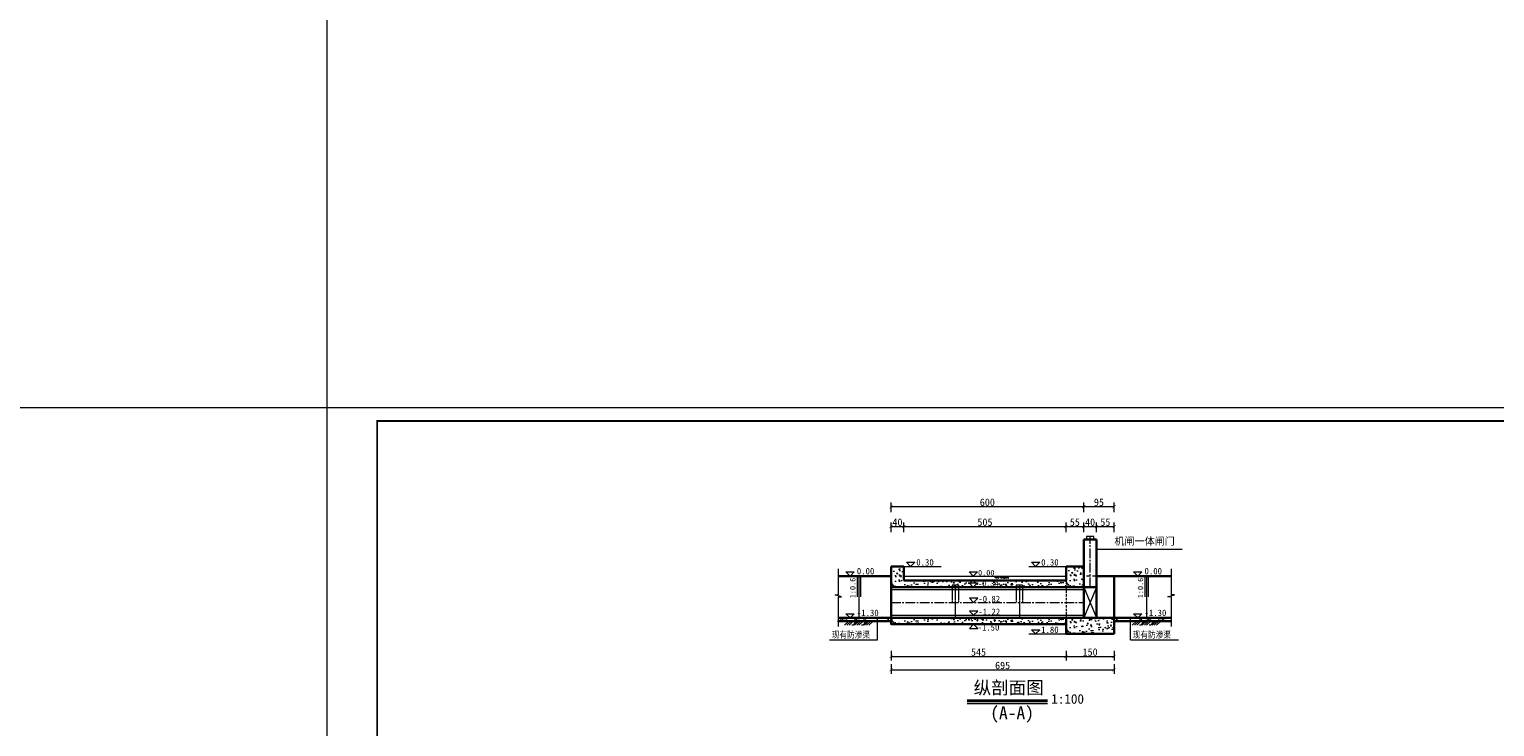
# Model space of a CAD drawing. Extents: x 36231 to 595326, y 3059 to 3871788.
# Tile 47 of 143: x 584070 to 584526, y 3865926 to 3866143. Entities that reach past the tile are written whole.
import ezdxf
from ezdxf.enums import TextEntityAlignment as Align

# ---------------------------------------------------------------- set-up
doc = ezdxf.new("R2010")
doc.units = 0
doc.linetypes.add('CENTER2', pattern=[1.125, 0.75, -0.125, 0.125, -0.125])
doc.linetypes.add('HIDDEN', pattern=[0.375, 0.25, -0.125])
doc.layers.get('0').update_dxf_attribs({"linetype": 'CONTINUOUS'})
for name, color, linetype, lineweight in [('0.09标注线', 3, 'CONTINUOUS', 9), ('0.13填充', 8, 'CONTINUOUS', 9), ('0.13文字', 3, 'CONTINUOUS', 13), ('0.30粗线', 7, 'CONTINUOUS', 30), ('0.30粗蓝', 4, 'CONTINUOUS', 30), ('0.3黄粗', 2, 'CONTINUOUS', 30), ('图框１', 5, 'CONTINUOUS', 60), ('地涵轮廓线', 130, 'CONTINUOUS', 35), ('文字', 7, 'CONTINUOUS', 15), ('文字层', 7, 'CONTINUOUS', 15), ('细实线', 3, 'CONTINUOUS', 20), ('细线', 7, 'CONTINUOUS', 15), ('虚线', 251, 'HIDDEN', 15)]:
    doc.layers.add(name, color=color, linetype=linetype, lineweight=lineweight)
doc.layers.add('尺寸线', color=3, linetype='CONTINUOUS')
doc.styles.add('-仿宋_GB2312', font='仿宋_GB2312_0.ttf')
doc.styles.get("Standard").update_dxf_attribs({"font": 'rs.shx', "bigfont": 'hztxt.shx'})
doc.dimstyles.get("Standard").update_dxf_attribs({"dimtxt": 0.18, "dimasz": 0.18, "dimexe": 0.18, "dimexo": 0.0625, "dimgap": 0.09, "dimtad": 0, "dimtih": 1, "dimtoh": 1, "dimdec": 0, "dimlfac": 2, "dimzin": 0, "dimdsep": 46, "dimtxsty": 'Standard', "dimcen": 0.09, "dimadec": 0, "dimazin": 0, "dimtfac": 1, "dimtdec": 0, "dimtofl": 0, "dimtmove": 0, "dimatfit": 3, "dimfxl": 1, "dimtolj": 1, "dimtzin": 0, "dimarcsym": 0})
doc.dimstyles.new('副本 (5) (2) STANDARD', dxfattribs={"dimtxt": 2.3, "dimasz": 1, "dimexe": 1.25, "dimexo": 1.5, "dimgap": 0.2, "dimtad": 1, "dimdec": 0, "dimlfac": 10, "dimzin": 0, "dimdsep": 46, "dimtxsty": '-仿宋_GB2312', "dimblk": 'ARCHTICK', "dimcen": 0.09, "dimadec": 0, "dimazin": 0, "dimtfac": 1, "dimtdec": 0, "dimtix": 1, "dimtmove": 2, "dimatfit": 3, "dimfxl": 1.7, "dimfxlon": 1, "dimtolj": 1, "dimtzin": 0, "dimlwd": 9, "dimlwe": 9, "dimarcsym": 0})

# ---------------------------------------------------------------- blocks, each defined once
blk = doc.blocks.new('_ARCHTICK')
at = {"color": 0, "linetype": 'ByBlock', "const_width": 0.15}
blk.add_lwpolyline([(-0.5, -0.5), (0.5, 0.5)], dxfattribs=at)
blk = doc.blocks.new('eesz')
at = {"layer": '图框１', "color": 7, "const_width": 0.467}
blk.add_lwpolyline([(25244.5, -497.6), (25244.5, -1980.6), (27344.5, -1980.6), (27344.5, -497.6)], close=True, dxfattribs=at)
blk.add_lwpolyline([(25244.5, -497.6), (25244.5, -1980.6), (27344.5, -1980.6), (27344.5, -497.6)], close=True, dxfattribs=at)
at = {"layer": '图框１', "color": 5, "const_width": 0.467}
blk.add_lwpolyline([(25244.5, -497.6), (25244.5, -1980.6), (27344.5, -1980.6), (27344.5, -497.6)], close=True, dxfattribs=at)
at = {"layer": '图框１', "color": 7}
blk.add_lwpolyline([(25322.3, -518.3, 3.11, 3.11, 0), (27318.5, -518.3, 2.59, 2.59, 0), (27318.5, -1954.6, 2.59, 2.59, 0), (25322.3, -1954.6, 2.59, 2.59, 0)], format="xyseb", close=True, dxfattribs=at)
blk.add_lwpolyline([(25322.3, -518.3, 3.11, 3.11, 0), (27318.5, -518.3, 2.59, 2.59, 0), (27318.5, -1954.6, 2.59, 2.59, 0), (25322.3, -1954.6, 2.59, 2.59, 0)], format="xyseb", close=True, dxfattribs=at)
at = {"layer": '图框１', "color": 5}
blk.add_lwpolyline([(25322.3, -518.3, 3.11, 3.11, 0), (27318.5, -518.3, 2.59, 2.59, 0), (27318.5, -1954.6, 2.59, 2.59, 0), (25322.3, -1954.6, 2.59, 2.59, 0)], format="xyseb", close=True, dxfattribs=at)
at = {"layer": '细线', "color": 7}
for p, q in [((26850.3, -1715.1), (27318.5, -1715.1)), ((26850.3, -1764.1), (27318.5, -1764.1)), ((26910.2, -1764.1), (26910.2, -1927.4)), ((27008.2, -1764.1), (27008.2, -1927.4)), ((27046.3, -1764.1), (27046.3, -1954.6)), ((27204.2, -1764.1), (27204.2, -1818.5)), ((26850.3, -1791.3), (27046.3, -1791.3)), ((27204.2, -1791.3), (27318.5, -1791.3)), ((26850.3, -1818.5), (27318.5, -1818.5)), ((26850.3, -1845.7), (27046.3, -1845.7)), ((26654.3, -1864.8), (26654.3, -1954.6)), ((26752.3, -1864.8), (26752.3, -1954.6)), ((26556.3, -1873), (26850.3, -1873)), ((26850.3, -1873), (27046.3, -1873)), ((26556.3, -1894.7), (26850.3, -1894.7)), ((26556.3, -1913.8), (26850.3, -1913.8)), ((26850.3, -1900.2), (27318.5, -1900.2)), ((27106.2, -1900.2), (27106.2, -1954.6)), ((27182.4, -1900.2), (27182.4, -1927.4)), ((27242.3, -1900.2), (27242.3, -1927.4)), ((26556.3, -1932.9), (26850.3, -1932.9)), ((26850.3, -1927.4), (27318.5, -1927.4))]:
    blk.add_line(p, q, dxfattribs=at)
at = {"layer": '细线', "color": 7, "const_width": 2.72}
for points in [[(27318.5, -1715.1), (26850.3, -1715.1), (26850.3, -1954.6)], [(26556.3, -1864.8), (26556.3, -1954.6)]]:
    blk.add_lwpolyline(points, dxfattribs=at)
at = {"layer": '文字', "color": 7, "line_spacing_factor": 0.5, "style": '-仿宋_GB2312'}
for s, insert, char_height, width, attachment_point in [('{\\fSimSun|b0|i0|c134|p2;\\T1.2;\\C256;四川万鼎轩建筑设计有限公司}', (27084.4, -1739.6), 21.778, 468.222, 5), ('{\\W0.8;批 准}', (26880.3, -1777.7), 13.611, 59.889, 5), ('{\\W0.8;招 标  设 计}', (27261.3, -1777.7), 13.611, 114.153, 5), ('{\\W0.8;核 定}', (26880.3, -1804.9), 13.611, 59.889, 5), ('{\\W0.8;土 建  部 分}', (27261.7, -1804.9), 13.611, 114.902, 5), ('{\\W0.8;审 查}', (26880.3, -1832.1), 13.611, 59.889, 5), ('{\\W0.8;校 核}', (26880.3, -1859.4), 13.611, 59.889, 5), ('{\\W0.8;设 计}', (26880.3, -1886.6), 13.611, 59.889, 5), ('{\\W0.8;制 图}', (26880.3, -1913.8), 13.611, 59.889, 5), ('{\\W0.8;比 例}', (27076.3, -1913.8), 13.611, 59.889, 5), ('见图', (27144.3, -1913.8), 13.61, 76.222, 5), ('{\\W0.8;日 期}', (27196.2, -1904.4), 13.611, 54.508, 1), ('2019.12', (27280.4, -1913.8), 13.61, 76.222, 5), ('{\\W0.7; 会签单位}', (26605.3, -1943.7), 10.889, 98, 5), ('{\\W0.7;会签者}', (26703.3, -1943.7), 10.889, 98, 5), ('{\\W0.7;日期}', (26801.3, -1943.7), 10.89, 98, 5), ('{\\W0.85;设计证书编号：A251033227}', (26948.3, -1941), 13.611, 196, 5), ('{\\W0.8;图 号}', (27060.1, -1931.7), 13.611, 54.508, 1)]:
    blk.add_mtext(s, dxfattribs=dict(at, insert=insert, char_height=char_height, width=width, attachment_point=attachment_point))
at = {"layer": '文字', "color": 7, "insert": (27125.3, -1791.3), "char_height": 5, "width": 157.889, "attachment_point": 5, "style": '-仿宋_GB2312'}
blk.add_mtext('新沂市2019年度农业水价综合改革计量设施配套\\P和农田水利工程维修养护项目\\P（2019年第二批省级以上水利发展资金和2018年\\P第二批省级以上水利发展资金剩余资金）', dxfattribs=at)

msp = doc.modelspace()

# ---------------------------------------------------------------- hatches: boundary and pattern name
at = {"layer": '0.09标注线', "lineweight": 13}
h = msp.add_hatch(dxfattribs=at)
h.set_pattern_fill('AR-CONC', color=256, scale=0.02, style=0)
h.set_pattern_definition([(50, (584321.774, 3865958.4614), (3.6437, -0.3188), [0.381, -4.191]), (355, (584321.774, 3865958.4614), (-0.70486, 3.8211), [0.3048, -3.3528]), (100.45, (584322.0776, 3865958.4348), (2.93885, 3.5023), [0.3238, -3.5618]), (46.184, (584321.774, 3865959.4774), (5.4216, -0.8408), [0.5715, -6.2865]), (96.636, (584322.226, 3865959.4073), (4.748, 4.9485), [0.4857, -5.3427]), (351.184, (584321.774, 3865959.4774), (4.748, 4.9485), [0.4572, -5.0292]), (21, (584322.282, 3865959.2234), (3.0323, -2.0453), [0.381, -4.191]), (326, (584322.282, 3865959.2234), (1.236, 3.6838), [0.3048, -3.3528]), (71.451, (584322.5347, 3865959.053), (4.2683, 1.63846), [0.3238, -3.5618]), (37.5, (584321.774, 3865958.4614), (0.06177, 1.6911), [0, -3.31216, 0, -3.4036, 0, -3.3655]), (7.5, (584321.774, 3865958.4614), (1.3364, 2.00361), [0, -1.94056, 0, -3.23596, 0, -1.2827]), (327.5, (584320.6411, 3865958.4614), (2.71181, -0.11457), [0, -1.27, 0, -3.9624, 0, -5.2578]), (317.5, (584320.1331, 3865958.4614), (2.96258, 0.50853), [0, -1.651, 0, -2.63144, 0, -3.7338])])
h.paths.add_polyline_path([(584338.21, 3865958.46), (584338.21, 3865959.46), (584334.02, 3865959.46), (584334.02, 3865958.46)])
h.paths.add_polyline_path([(584321.77, 3865959.46), (584321.77, 3865958.46), (584334.02, 3865958.46), (584334.02, 3865959.46)])
h = msp.add_hatch(dxfattribs=at)
h.set_pattern_fill('AR-CONC', color=256, scale=0.02, style=0)
h.set_pattern_definition([(130, (584424.1564, 3865958.4614), (-3.6437, -0.3188), [0.381, -4.191]), (185, (584424.1564, 3865958.4614), (0.70486, 3.8211), [0.3048, -3.3528]), (79.55, (584423.8528, 3865958.4348), (-2.93885, 3.5023), [0.3238, -3.5618]), (133.816, (584424.1564, 3865959.4774), (-5.4216, -0.8408), [0.5715, -6.2865]), (83.364, (584423.7046, 3865959.4073), (-4.748, 4.9485), [0.4857, -5.3427]), (188.816, (584424.1564, 3865959.4774), (-4.748, 4.9485), [0.4572, -5.0292]), (159, (584423.6484, 3865959.2234), (-3.0323, -2.0453), [0.381, -4.191]), (214, (584423.6484, 3865959.2234), (-1.236, 3.6838), [0.3048, -3.3528]), (108.549, (584423.3957, 3865959.053), (-4.2683, 1.63846), [0.3238, -3.5618]), (142.5, (584424.1564, 3865958.4614), (-0.06177, 1.6911), [0, -3.31216, 0, -3.4036, 0, -3.3655]), (172.5, (584424.1564, 3865958.4614), (-1.3364, 2.00361), [0, -1.94056, 0, -3.23596, 0, -1.2827]), (212.5, (584425.2893, 3865958.4614), (-2.71181, -0.11457), [0, -1.27, 0, -3.9624, 0, -5.2578]), (222.5, (584425.7973, 3865958.4614), (-2.96258, 0.50853), [0, -1.651, 0, -2.63144, 0, -3.7338])])
h.paths.add_polyline_path([(584407.72, 3865958.46), (584407.72, 3865959.46), (584411.91, 3865959.46), (584411.91, 3865958.46)])
h.paths.add_polyline_path([(584424.16, 3865959.46), (584424.16, 3865958.46), (584411.91, 3865958.46), (584411.91, 3865959.46)])
at = {"layer": '0.13填充'}
h = msp.add_hatch(color=7, dxfattribs=at)
edge = h.paths.add_edge_path()
edge.add_ellipse((584371.59, 3865972.53), major_axis=(0, -0.367), ratio=0.964264, start_angle=-79.1227, end_angle=79.1227, ccw=False)
edge.add_line((584371.24, 3865972.46), (584371.94, 3865972.46))
h = msp.add_hatch(color=7, dxfattribs=at)
edge = h.paths.add_edge_path()
edge.add_ellipse((584373.14, 3865972.53), major_axis=(0, -0.367), ratio=0.964264, start_angle=-79.1227, end_angle=79.1227, ccw=False)
edge.add_line((584372.8, 3865972.46), (584373.49, 3865972.46))
h = msp.add_hatch(color=7, dxfattribs=at)
edge = h.paths.add_edge_path()
edge.add_ellipse((584327.15, 3865958.6), major_axis=(0, -0.731), ratio=0.964264, start_angle=280.8773, end_angle=439.1227)
edge.add_line((584327.84, 3865958.46), (584326.46, 3865958.46))
h = msp.add_hatch(color=7, dxfattribs=at)
edge = h.paths.add_edge_path()
edge.add_ellipse((584330.25, 3865958.6), major_axis=(0, -0.731), ratio=0.964264, start_angle=280.8773, end_angle=439.1227)
edge.add_line((584330.94, 3865958.46), (584329.56, 3865958.46))
h = msp.add_hatch(color=7, dxfattribs=at)
edge = h.paths.add_edge_path()
edge.add_ellipse((584416.77, 3865958.6), major_axis=(0, -0.731), ratio=0.964264, start_angle=280.8773, end_angle=439.1227)
edge.add_line((584417.46, 3865958.46), (584416.08, 3865958.46))
h = msp.add_hatch(color=7, dxfattribs=at)
edge = h.paths.add_edge_path()
edge.add_ellipse((584419.87, 3865958.6), major_axis=(0, -0.731), ratio=0.964264, start_angle=280.8773, end_angle=439.1227)
edge.add_line((584420.56, 3865958.46), (584419.18, 3865958.46))
at = {"layer": '0.13文字', "lineweight": 13}
h = msp.add_hatch(dxfattribs=at)
h.set_pattern_fill('AR-CONC', color=256, scale=0.02, style=0)
h.set_pattern_definition([(50, (584338.2147, 3865968.8476), (3.6437, -0.31878), [0.381, -4.191]), (355, (584338.2147, 3865968.8476), (-0.70486, 3.82113), [0.3048, -3.3528]), (100.451, (584338.5184, 3865968.821), (2.93885, 3.50233), [0.3238, -3.5618]), (46.184, (584338.2147, 3865969.8636), (5.42158, -0.84085), [0.5715, -6.2865]), (96.636, (584338.6665, 3865969.7936), (4.7481, 4.9485), [0.4857, -5.3427]), (351.184, (584338.215, 3865969.8636), (4.7481, 4.9485), [0.4572, -5.0292]), (21, (584338.7227, 3865969.6096), (3.0323, -2.04531), [0.381, -4.191]), (326, (584338.7227, 3865969.6096), (1.23604, 3.68376), [0.3048, -3.3528]), (71.4514, (584338.9754, 3865969.4392), (4.26833, 1.63846), [0.3238, -3.5618]), (37.5, (584338.2147, 3865968.8476), (0.061772, 1.6911), [0, -3.31216, 0, -3.4036, 0, -3.3655]), (7.5, (584338.2147, 3865968.8476), (1.336393, 2.00361), [0, -1.94056, 0, -3.23596, 0, -1.2827]), (327.5, (584337.0819, 3865968.8476), (2.711812, -0.114575), [0, -1.27, 0, -3.9624, 0, -5.2578]), (317.5, (584336.574, 3865968.8476), (2.96258, 0.50853), [0, -1.651, 0, -2.63144, 0, -3.7338])])
h.paths.add_polyline_path([(584392.72, 3865971.06), (584342.21, 3865971.06), (584342.21, 3865975.46), (584338.21, 3865975.46), (584338.21, 3865969.06), (584357.21, 3865969.06), (584357.21, 3865969.61), (584359.21, 3865969.61), (584359.21, 3865969.06), (584363.83, 3865969.06), (584362.53, 3865970.36), (584365.13, 3865970.36), (584363.83, 3865969.06), (584377.21, 3865969.06), (584377.21, 3865969.61), (584379.21, 3865969.61), (584379.21, 3865969.06), (584392.72, 3865969.06)])
h.paths.add_polyline_path([(584364.9, 3865971.4), (584371.35, 3865971.4), (584371.35, 3865968.85), (584364.9, 3865968.85)], flags=9)
h = msp.add_hatch(dxfattribs=at)
h.set_pattern_fill('AR-CONC', color=256, scale=0.02, style=0)
h.set_pattern_definition([(50, (584392.7156, 3865969.062), (3.6437, -0.3188), [0.381, -4.191]), (355, (584392.7156, 3865969.062), (-0.7049, 3.8211), [0.3048, -3.3528]), (100.45, (584393.0193, 3865969.0353), (2.9389, 3.5023), [0.3238, -3.5618]), (46.184, (584392.7156, 3865970.078), (5.4216, -0.8408), [0.5715, -6.2865]), (96.636, (584393.1674, 3865970.008), (4.748, 4.9485), [0.4857, -5.3427]), (351.18, (584392.7156, 3865970.078), (4.748, 4.9485), [0.4572, -5.0292]), (21, (584393.2236, 3865969.824), (3.0323, -2.0453), [0.381, -4.191]), (326, (584393.2236, 3865969.824), (1.236, 3.6838), [0.3048, -3.3528]), (71.45, (584393.4763, 3865969.6534), (4.2683, 1.6385), [0.3238, -3.5618]), (37.5, (584392.7156, 3865969.0619), (0.06177, 1.6911), [0, -3.31216, 0, -3.4036, 0, -3.3655]), (7.5, (584392.7156, 3865969.0619), (1.3364, 2.0036), [0, -1.94056, 0, -3.23596, 0, -1.2827]), (327.5, (584391.5828, 3865969.0619), (2.71181, -0.11457), [0, -1.27, 0, -3.9624, 0, -5.2578]), (317.5, (584391.0748, 3865969.0619), (2.9626, 0.50853), [0, -1.651, 0, -2.63144, 0, -3.7338])])
h.paths.add_polyline_path([(584398.22, 3865975.46), (584392.72, 3865975.46), (584392.72, 3865971.06), (584392.72, 3865969.06), (584398.22, 3865969.06)])
h = msp.add_hatch(dxfattribs=at)
h.set_pattern_fill('AR-CONC', color=256, scale=0.02, style=0)
h.set_pattern_definition([(50, (584338.2147, 3865957.4614), (3.6437, -0.31878), [0.381, -4.191]), (355, (584338.2147, 3865957.4614), (-0.70486, 3.82113), [0.3048, -3.3528]), (100.451, (584338.5184, 3865957.4348), (2.93885, 3.50233), [0.3238, -3.5618]), (46.184, (584338.2147, 3865958.4774), (5.42158, -0.84085), [0.5715, -6.2865]), (96.636, (584338.6665, 3865958.4073), (4.7481, 4.9485), [0.4857, -5.3427]), (351.184, (584338.215, 3865958.4774), (4.7481, 4.9485), [0.4572, -5.0292]), (21, (584338.7227, 3865958.2234), (3.0323, -2.04531), [0.381, -4.191]), (326, (584338.7227, 3865958.2234), (1.23604, 3.68376), [0.3048, -3.3528]), (71.4514, (584338.9754, 3865958.053), (4.26833, 1.63846), [0.3238, -3.5618]), (37.5, (584338.2147, 3865957.4614), (0.061772, 1.6911), [0, -3.31216, 0, -3.4036, 0, -3.3655]), (7.5, (584338.2147, 3865957.4614), (1.336393, 2.00361), [0, -1.94056, 0, -3.23596, 0, -1.2827]), (327.5, (584337.0819, 3865957.4614), (2.711812, -0.114575), [0, -1.27, 0, -3.9624, 0, -5.2578]), (317.5, (584336.574, 3865957.4614), (2.96258, 0.50853), [0, -1.651, 0, -2.63144, 0, -3.7338])])
h.paths.add_polyline_path([(584338.21, 3865959.46), (584338.21, 3865958.66), (584338.21, 3865957.46), (584392.72, 3865957.46), (584392.72, 3865959.46), (584392.72, 3865959.46)])
h = msp.add_hatch(dxfattribs=at)
h.set_pattern_fill('AR-CONC', color=256, scale=0.02, style=0)
h.set_pattern_definition([(50, (584392.7155, 3865954.4605), (3.6437, -0.3188), [0.381, -4.191]), (355, (584392.7155, 3865954.4605), (-0.7049, 3.8211), [0.3048, -3.3528]), (100.45, (584393.019, 3865954.434), (2.93885, 3.5023), [0.3238, -3.5618]), (46.184, (584392.7155, 3865955.4765), (5.4216, -0.8408), [0.5715, -6.2865]), (96.636, (584393.1673, 3865955.4064), (4.748, 4.9485), [0.4857, -5.3427]), (351.184, (584392.7155, 3865955.4765), (4.748, 4.9485), [0.4572, -5.0292]), (21, (584393.2235, 3865955.2225), (3.0323, -2.0453), [0.381, -4.191]), (326, (584393.2235, 3865955.2225), (1.236, 3.6838), [0.3048, -3.3528]), (71.451, (584393.4762, 3865955.052), (4.2683, 1.63846), [0.3238, -3.5618]), (37.5, (584392.7155, 3865954.4605), (0.06177, 1.6911), [0, -3.31216, 0, -3.4036, 0, -3.3655]), (7.5, (584392.7155, 3865954.4605), (1.3364, 2.00361), [0, -1.94056, 0, -3.23596, 0, -1.2827]), (327.5, (584391.5827, 3865954.4605), (2.71181, -0.11457), [0, -1.27, 0, -3.9624, 0, -5.2578]), (317.5, (584391.0747, 3865954.4605), (2.96258, 0.50853), [0, -1.651, 0, -2.63144, 0, -3.7338])])
h.paths.add_polyline_path([(584407.72, 3865959.46), (584398.22, 3865959.46), (584392.72, 3865959.46), (584392.72, 3865954.46), (584407.72, 3865954.46)])

# ---------------------------------------------------------------- linework, layer by layer
at = {"layer": '0.09标注线'}
msp.add_line((584428.9, 3865980.77), (584402.22, 3865980.77), dxfattribs=at)
at = {"layer": '0.09标注线', "color": 7}
for p, q in [((584342.21, 3865975.46), (584353.81, 3865975.46)), ((584381.12, 3865975.46), (584392.72, 3865975.46)), ((584359.21, 3865969.61), (584357.21, 3865969.61)), ((584379.21, 3865969.61), (584377.21, 3865969.61)), ((584338.21, 3865968.26), (584398.22, 3865968.26)), ((584362.64, 3865965.54), (584363.93, 3865964.26)), ((584365.21, 3865965.54), (584362.64, 3865965.54)), ((584363.93, 3865964.26), (584365.21, 3865965.54)), ((584338.21, 3865960.26), (584398.22, 3865960.26)), ((584362.64, 3865961.54), (584363.93, 3865960.26)), ((584365.21, 3865961.54), (584362.64, 3865961.54)), ((584363.93, 3865960.26), (584365.21, 3865961.54)), ((584381.12, 3865954.46), (584392.72, 3865954.46))]:
    msp.add_line(p, q, dxfattribs=at)
at = {"layer": '0.09标注线', "lineweight": 13}
msp.add_line((584342.21, 3865972.46), (584392.72, 3865972.46), dxfattribs=at)
at = {"layer": '0.13填充', "color": 7, "lineweight": 40, "ltscale": 0.005}
msp.add_line((584361.97, 3865933.65), (584386.99, 3865933.65), dxfattribs=at)
at = {"layer": '0.13填充', "color": 7, "ltscale": 0.005}
msp.add_line((584361.97, 3865932.81), (584386.99, 3865932.81), dxfattribs=at)
at = {"layer": '0.13文字', "lineweight": 13}
for p, q in [((584162.6, 3862228.91), (584162.6, 3867306.78)), ((590756.67, 3866024.88), (583664.28, 3866024.88))]:
    msp.add_line(p, q, dxfattribs=at)
msp.add_lwpolyline([(584399.14, 3865983.86), (584401.39, 3865983.86), (584401.39, 3865984.83), (584399.14, 3865984.83)], close=True, dxfattribs=at)
at = {"layer": '0.30粗线'}
for p, q in [((584398.22, 3865983.46), (584398.22, 3865983.86)), ((584402.22, 3865983.86), (584398.22, 3865983.86)), ((584398.22, 3865983.46), (584398.22, 3865959.46)), ((584402.22, 3865983.46), (584402.22, 3865983.86)), ((584402.22, 3865983.46), (584402.22, 3865959.46)), ((584407.72, 3865972.46), (584407.72, 3865954.46)), ((584392.72, 3865959.46), (584392.72, 3865954.46)), ((584407.72, 3865954.46), (584392.72, 3865954.46))]:
    msp.add_line(p, q, dxfattribs=at)
at = {"layer": '0.30粗蓝', "color": 7, "ltscale": 80}
for p, q in [((584338.21, 3865975.46), (584338.21, 3865958.66)), ((584342.21, 3865975.46), (584342.21, 3865971.06)), ((584392.72, 3865971.06), (584392.72, 3865975.46)), ((584392.72, 3865975.46), (584398.22, 3865975.46)), ((584398.22, 3865975.46), (584398.22, 3865959.46)), ((584338.21, 3865972.46), (584321.77, 3865972.46)), ((584338.21, 3865969.06), (584398.22, 3865969.06)), ((584342.21, 3865971.06), (584392.72, 3865971.06)), ((584402.22, 3865972.46), (584407.72, 3865972.46)), ((584407.72, 3865972.46), (584425.48, 3865972.46)), ((584338.21, 3865959.46), (584321.77, 3865959.46)), ((584338.21, 3865959.46), (584407.72, 3865959.46)), ((584338.21, 3865959.46), (584338.21, 3865957.46)), ((584407.72, 3865959.46), (584425.48, 3865959.46)), ((584338.21, 3865958.46), (584321.77, 3865958.46)), ((584338.21, 3865957.46), (584392.72, 3865957.46)), ((584407.72, 3865958.46), (584425.48, 3865958.46))]:
    msp.add_line(p, q, dxfattribs=at)
at = {"layer": '0.30粗蓝', "ltscale": 80}
for p, q in [((584402.22, 3865969.06), (584398.22, 3865969.06)), ((584398.22, 3865960.66), (584398.22, 3865959.46))]:
    msp.add_line(p, q, dxfattribs=at)
at = {"layer": '0.3黄粗', "color": 7}
msp.add_line((584338.21, 3865975.46), (584342.21, 3865975.46), dxfattribs=at)
at = {"layer": '地涵轮廓线', "lineweight": 9}
for p, q in [((584402.22, 3865969.06), (584398.22, 3865959.46)), ((584398.22, 3865969.06), (584402.22, 3865959.46))]:
    msp.add_line(p, q, dxfattribs=at)
at = {"layer": '尺寸线', "color": 7, "lineweight": 9}
for p, q in [((584334.02, 3865952.62), (584334.02, 3865959.46)), ((584412.81, 3865952.62), (584412.81, 3865959.46)), ((584319.06, 3865952.62), (584334.02, 3865952.62)), ((584412.81, 3865952.62), (584427.78, 3865952.62))]:
    msp.add_line(p, q, dxfattribs=at)
at = {"layer": '细实线', "color": 1, "linetype": 'CENTER2', "lineweight": 13, "ltscale": 4}
msp.add_line((584400.22, 3865969.06), (584400.22, 3865984.83), dxfattribs=at)
at = {"layer": '细实线', "color": 7, "ltscale": 5}
for p, q in [((584370.38, 3865972.46), (584371.05, 3865971.79)), ((584370.74, 3865972.46), (584371.41, 3865971.79)), ((584371.09, 3865972.46), (584371.76, 3865971.79)), ((584371.94, 3865972.46), (584372.61, 3865971.79)), ((584372.29, 3865972.46), (584372.96, 3865971.79)), ((584372.65, 3865972.46), (584373.32, 3865971.79)), ((584373.49, 3865972.46), (584374.16, 3865971.79)), ((584373.85, 3865972.46), (584374.52, 3865971.79)), ((584374.2, 3865972.46), (584374.87, 3865971.79)), ((584325.04, 3865958.46), (584323.7, 3865957.13)), ((584325.74, 3865958.46), (584324.41, 3865957.13)), ((584326.45, 3865958.46), (584325.12, 3865957.13)), ((584328.14, 3865958.46), (584326.8, 3865957.13)), ((584328.84, 3865958.46), (584327.51, 3865957.13)), ((584329.55, 3865958.46), (584328.21, 3865957.13)), ((584331.24, 3865958.46), (584329.9, 3865957.13)), ((584331.94, 3865958.46), (584330.61, 3865957.13)), ((584332.65, 3865958.46), (584331.31, 3865957.13)), ((584414.66, 3865958.46), (584413.32, 3865957.13)), ((584415.37, 3865958.46), (584414.03, 3865957.13)), ((584416.07, 3865958.46), (584414.74, 3865957.13)), ((584417.76, 3865958.46), (584416.42, 3865957.13)), ((584418.46, 3865958.46), (584417.13, 3865957.13)), ((584419.17, 3865958.46), (584417.84, 3865957.13)), ((584420.86, 3865958.46), (584419.52, 3865957.13)), ((584421.56, 3865958.46), (584420.23, 3865957.13)), ((584422.27, 3865958.46), (584420.93, 3865957.13))]:
    msp.add_line(p, q, dxfattribs=at)
at = {"layer": '细实线', "color": 6, "linetype": 'CENTER2', "lineweight": 13, "ltscale": 4}
msp.add_line((584338.21, 3865964.26), (584398.22, 3865964.26), dxfattribs=at)
at = {"layer": '细实线', "color": 7, "lineweight": 20, "ltscale": 5}
for points, start_tangent, end_tangent in [([(584373.16, 3865972.17), (584373.31, 3865972.11), (584373.35, 3865972.04), (584373.37, 3865971.96), (584373.43, 3865971.88), (584373.53, 3865971.83), (584373.74, 3865971.79)], (0.999064, 0.043251), (0.999506, -0.031436)), ([(584327.12, 3865957.87), (584326.82, 3865957.76), (584326.74, 3865957.63), (584326.7, 3865957.46), (584326.57, 3865957.29), (584326.37, 3865957.19), (584325.95, 3865957.13)], (-0.999064, 0.043251), (-0.999506, -0.031436)), ([(584330.22, 3865957.87), (584329.92, 3865957.76), (584329.84, 3865957.63), (584329.8, 3865957.46), (584329.67, 3865957.29), (584329.47, 3865957.19), (584329.05, 3865957.13)], (-0.999064, 0.043251), (-0.999506, -0.031436)), ([(584416.74, 3865957.87), (584416.44, 3865957.76), (584416.36, 3865957.63), (584416.32, 3865957.46), (584416.19, 3865957.29), (584415.99, 3865957.19), (584415.57, 3865957.13)], (-0.999064, 0.043251), (-0.999506, -0.031436)), ([(584419.84, 3865957.87), (584419.54, 3865957.76), (584419.46, 3865957.63), (584419.42, 3865957.46), (584419.29, 3865957.29), (584419.09, 3865957.19), (584418.67, 3865957.13)], (-0.999064, 0.043251), (-0.999506, -0.031436))]:
    msp.add_spline(points, degree=3, dxfattribs=dict(at, start_tangent=start_tangent, end_tangent=end_tangent))
at = {"layer": '细线', "color": 7, "lineweight": 9}
for p, q in [((584321.77, 3865974.77), (584321.77, 3865966.59)), ((584425.48, 3865974.77), (584425.48, 3865966.59)), ((584327.65, 3865972.46), (584327.65, 3865965.96)), ((584328.15, 3865972.46), (584328.15, 3865959.46)), ((584328.65, 3865972.46), (584328.65, 3865965.96)), ((584417.28, 3865972.46), (584417.28, 3865965.96)), ((584417.78, 3865972.46), (584417.78, 3865959.46)), ((584418.28, 3865972.46), (584418.28, 3865965.96)), ((584320.77, 3865966.59), (584321.77, 3865966.59)), ((584322.78, 3865966.03), (584320.77, 3865966.59)), ((584321.77, 3865966.03), (584321.77, 3865956.8)), ((584321.77, 3865966.03), (584322.78, 3865966.03)), ((584424.48, 3865966.03), (584426.49, 3865966.59)), ((584425.48, 3865966.03), (584424.48, 3865966.03)), ((584426.49, 3865966.59), (584425.48, 3865966.59)), ((584425.48, 3865966.03), (584425.48, 3865956.8))]:
    msp.add_line(p, q, dxfattribs=at)
at = {"layer": '细线', "color": 7}
for p, q in [((584328.49, 3865958.46), (584328.49, 3865958.46)), ((584332.8, 3865958.46), (584332.8, 3865958.46)), ((584418.11, 3865958.46), (584418.11, 3865958.46)), ((584422.42, 3865958.46), (584422.42, 3865958.46))]:
    msp.add_line(p, q, dxfattribs=at)
for points in [[(584325.46, 3865972.46), (584324.16, 3865973.76), (584326.76, 3865973.76)], [(584344.32, 3865975.46), (584343.02, 3865976.76), (584345.62, 3865976.76)], [(584363.83, 3865972.46), (584362.53, 3865973.76), (584365.13, 3865973.76)], [(584383.22, 3865975.46), (584381.92, 3865976.76), (584384.52, 3865976.76)], [(584415.08, 3865972.46), (584413.78, 3865973.76), (584416.38, 3865973.76)], [(584363.83, 3865969.06), (584362.53, 3865970.36), (584365.13, 3865970.36)], [(584325.46, 3865959.46), (584324.16, 3865960.76), (584326.76, 3865960.76)], [(584415.08, 3865959.46), (584413.78, 3865960.76), (584416.38, 3865960.76)], [(584363.94, 3865957.46), (584362.64, 3865956.16), (584365.24, 3865956.16)], [(584383.22, 3865954.46), (584381.92, 3865955.76), (584384.52, 3865955.76)]]:
    msp.add_lwpolyline(points, close=True, dxfattribs=at)
at = {"layer": '虚线', "color": 7, "ltscale": 0.1}
for p, q in [((584357.21, 3865969.61), (584357.21, 3865964.26)), ((584358.21, 3865969.61), (584358.21, 3865959.46)), ((584359.21, 3865969.61), (584359.21, 3865964.26)), ((584377.21, 3865969.61), (584377.21, 3865964.26)), ((584378.21, 3865969.61), (584378.21, 3865959.46)), ((584379.21, 3865969.61), (584379.21, 3865964.26))]:
    msp.add_line(p, q, dxfattribs=at)
at = {"layer": '虚线', "color": 8, "lineweight": 15, "ltscale": 3}
msp.add_line((584392.72, 3865969.06), (584392.72, 3865959.46), dxfattribs=at)
at = {"layer": '虚线', "color": 7, "ltscale": 5}
msp.add_line((584402.22, 3865972.46), (584398.22, 3865972.46), dxfattribs=at)

# ---------------------------------------------------------------- block references
at = {"layer": '文字层', "xscale": 0.1999999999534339, "yscale": 0.2000000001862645, "zscale": 0.2}
msp.add_blockref('eesz', (579113.71, 3866124.4), dxfattribs=at)

# ---------------------------------------------------------------- texts
at = {"layer": '0.09标注线', "insert": (584426.61, 3865984.5), "char_height": 2.3, "width": 26.6892, "attachment_point": 3, "style": '-仿宋_GB2312'}
msp.add_mtext('机闸一体闸门', dxfattribs=at)
at = {"layer": '0.09标注线', "color": 7, "char_height": 2, "width": 18.528, "style": '-仿宋_GB2312'}
for s, insert, attachment_point in [('0.30', (584351.52, 3865977.75), 3), ('0.30', (584390.42, 3865977.75), 3), ('-0.82', (584372.21, 3865966.35), 3), ('-1.22', (584372.21, 3865962.35), 3), ('-1.50', (584371.97, 3865955.46), 9), ('-1.80', (584390.42, 3865956.75), 3)]:
    msp.add_mtext(s, dxfattribs=dict(at, insert=insert, attachment_point=attachment_point))
at = {"layer": '尺寸线', "color": 7, "lineweight": 9, "style": '-仿宋_GB2312', "width": 0.85}
for p in [(584331.66, 3865953.21), (584425.41, 3865953.21)]:
    msp.add_text('现有防渗渠', height=2, dxfattribs=at).set_placement(p, align=Align.RIGHT)
at = {"layer": '文字', "color": 7, "attachment_point": 1, "style": '-仿宋_GB2312'}
for s, insert, char_height, width in [('0.00', (584327.56, 3865975.02), 2, 3.9714), ('0.00', (584365.33, 3865974.37), 1.7, 3.9714), ('0.00', (584417.18, 3865975.02), 2, 3.9714), ('-0.34', (584365.33, 3865970.97), 1.7, 3.9714), ('-1.30', (584327.56, 3865962.02), 2, 3.9714), ('-1.30', (584417.18, 3865962.02), 2, 3.9714), ('纵剖面图', (584363.94, 3865939.71), 4, 38.0137), ('(A-A)', (584369.12, 3865931.86), 4, 38.0137), ('1:100', (584388.12, 3865935.7), 3, 10.2895)]:
    msp.add_mtext(s, dxfattribs=dict(at, insert=insert, char_height=char_height, width=width))
at = {"layer": '文字', "color": 7, "char_height": 1.7, "width": 15.4731, "attachment_point": 1, "rotation": 90, "style": '-仿宋_GB2312'}
for insert in [(584325.43, 3865965.58), (584415.05, 3865965.58)]:
    msp.add_mtext('1:0.6', dxfattribs=dict(at, insert=insert))

# ---------------------------------------------------------------- dimensions: what is measured, and where the dimension line sits
at = {"layer": '0.09标注线', "lineweight": 13}
for base, p1, p2 in [((584398.22, 3865994.1), (584338.21, 3865975.46), (584398.22, 3865975.46)), ((584407.72, 3865994.1), (584398.22, 3865975.46), (584407.72, 3865972.46))]:
    msp.add_linear_dim(base=base, p1=p1, p2=p2, dimstyle='副本 (5) (2) STANDARD', dxfattribs=at).render()
msp.add_linear_dim(base=(584342.21, 3865987.9), p1=(584338.21, 3865975.46), p2=(584342.21, 3865975.46), dimstyle='Standard', override={"dimtxt": 2.3, "dimasz": 1, "dimexe": 1.25, "dimexo": 1.5, "dimgap": 0.2, "dimtad": 1, "dimtih": 0, "dimtoh": 0, "dimdec": 0, "dimlfac": 10, "dimtxsty": '-仿宋_GB2312', "dimblk": 'ARCHTICK', "dimtdec": 0, "dimtix": 1, "dimtofl": 1, "dimtmove": 2, "dimfxl": 1.7, "dimfxlon": 1, "dimlwd": 9, "dimlwe": 9}, dxfattribs=at).render()
at = {"layer": '0.09标注线', "lineweight": 9, "ltscale": 8}
msp.add_linear_dim(base=(584686.61, 3865959.97), p1=(584679.77, 3865944.97), p2=(111617.49, 3865959.97), angle=90, dimstyle='Standard', override={"dimtxt": 2.3, "dimasz": 1, "dimexe": 1.25, "dimexo": 1.5, "dimgap": 0.2, "dimtad": 1, "dimtih": 0, "dimtoh": 0, "dimdec": 0, "dimlfac": 2, "dimtxsty": '-仿宋_GB2312', "dimblk": 'ARCHTICK', "dimtdec": 0, "dimtix": 1, "dimtofl": 1, "dimtmove": 2, "dimfxl": 1.7, "dimfxlon": 1, "dimlwd": 9, "dimlwe": 9}, dxfattribs=at).render()
at = {"layer": '0.13文字', "lineweight": 13}
for base, p1, p2 in [((584392.72, 3865987.9), (584342.21, 3865975.46), (584392.72, 3865975.46)), ((584398.22, 3865987.9), (584392.72, 3865975.46), (584398.22, 3865975.46)), ((584402.22, 3865987.9), (584398.22, 3865975.46), (584402.22, 3865972.46)), ((584407.72, 3865987.9), (584402.22, 3865972.46), (584407.72, 3865972.46)), ((584392.72, 3865947.44), (584338.21, 3865957.46), (584392.72, 3865954.46)), ((584407.72, 3865943.28), (584338.21, 3865957.46), (584407.72, 3865954.46)), ((584407.72, 3865947.44), (584392.72, 3865954.46), (584407.72, 3865954.46))]:
    msp.add_linear_dim(base=base, p1=p1, p2=p2, dimstyle='Standard', override={"dimtxt": 2.3, "dimasz": 1, "dimexe": 1.25, "dimexo": 1.5, "dimgap": 0.2, "dimtad": 1, "dimtih": 0, "dimtoh": 0, "dimdec": 0, "dimlfac": 10, "dimtxsty": '-仿宋_GB2312', "dimblk": 'ARCHTICK', "dimtdec": 0, "dimtix": 1, "dimtofl": 1, "dimtmove": 2, "dimfxl": 1.7, "dimfxlon": 1, "dimlwd": 9, "dimlwe": 9}, dxfattribs=at).render()

doc.saveas('drawing.dxf')
